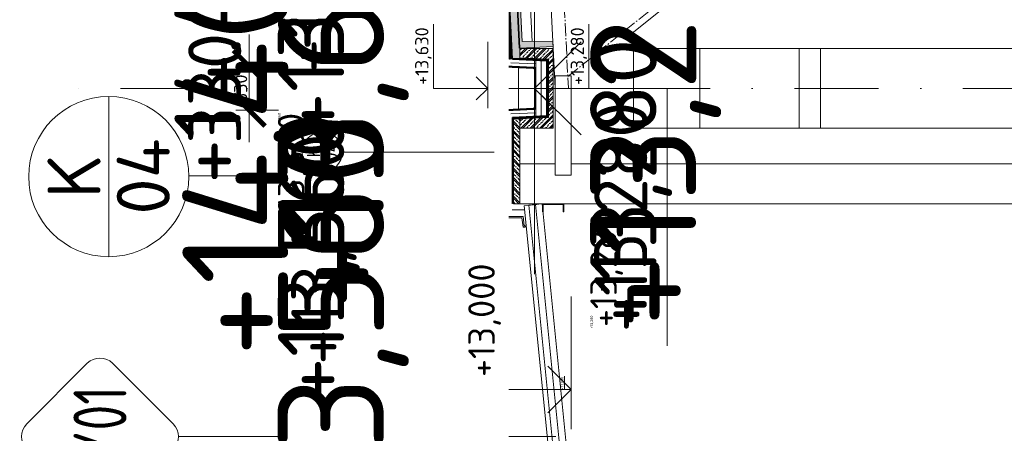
# Model space of a CAD drawing. Header units: millimetres. Extents: x -15830 to 4680139, y -28864 to 2281735.
# Tile 77 of 256: x 115737 to 123160, y 118983 to 122101. Entities that reach past the tile are written whole.
import ezdxf
from ezdxf import colors
from ezdxf.entities.mleader import LeaderData, LeaderLine
from ezdxf.enums import TextEntityAlignment as Align
from ezdxf.math import Vec2, Vec3

# ---------------------------------------------------------------- set-up
doc = ezdxf.new("R2010")
doc.units = ezdxf.units.MM
for name, pattern in [('AM_DIN_G_W050', [13.75, 9.75, -1.5, 1, -1.5]), ('CARKOVANA', [5, 3, -2]), ('CENTERX2', [101.6, 63.5, -12.7, 12.7, -12.7]), ('DASHDOT', [25.4, 12.7, -6.35, 0, -6.35])]:
    doc.linetypes.add(name, pattern=pattern)
for name, color, linetype in [('0 @ 1', 7, 'Continuous'), ('0 @ 10', 7, 'Continuous'), ('0 @ 100', 7, 'Continuous'), ('0 @ 200', 7, 'Continuous'), ('0 @ 250 (1)', 7, 'Continuous'), ('0 @ 250 (2)', 7, 'Continuous'), ('0 @ 400', 7, 'Continuous'), ('NWT_UT_ZARIZENI', 4, 'Continuous')]:
    doc.layers.add(name, color=color, linetype=linetype)
for name, color, linetype, lineweight in [('A99_N_kce-pohl', 1, 'Continuous', 9), ('A99_N_kce-rez-sil', 6, 'Continuous', 18), ('A99_N_kce-rez-ten', 4, 'Continuous', 9), ('A99_N_koty-10-vysk', 160, 'Continuous', 9), ('A99_N_koty-200', 5, 'Continuous', 5), ('A99_N_koty-200 @ 200', 5, 'Continuous', 5), ('A99_N_koty-200 @ 50', 5, 'Continuous', 5), ('A99_N_koty-200-vysk', 6, 'Continuous', 9), ('A99_N_koty-50-vysk', 160, 'Continuous', 9), ('A99_N_koty-vysk', 160, 'Continuous', 5), ('A99_N_sraf', 252, 'Continuous', 0), ('A99_N_txt-popis-50', 240, 'Continuous', 9), ('A99_N_txt-popis-50 @ 200', 240, 'Continuous', 9), ('A99_N_txt-popis-50 @ 50', 240, 'Continuous', 9), ('A99_N_znaceni 200', 5, 'Continuous', 5), ('A99_N_znaceni 50', 5, 'Continuous', 5), ('A99_S_kce-pohl', 7, 'Continuous', 5), ('A99_S_kce-rez-sil', 7, 'Continuous', 15), ('A99_S_kce-rez-ten', 7, 'Continuous', 9), ('A99_S_osy', 1, 'CENTERX2', 5), ('A99_S_sraf', 252, 'Continuous', 9)]:
    doc.layers.add(name, color=color, linetype=linetype, lineweight=lineweight)
doc.styles.add('A99_kota', font='isocpeur.ttf', dxfattribs={"height": 2})
doc.styles.add('A99_popis', font='isocpeur.ttf')
doc.linetypes.add('IZOLACE', pattern='A,0.00254,-2.54,[134,ltypeshp.shx,S=2.54,R=0,X=-2.54,Y=0],-5.08,[134,ltypeshp.shx,S=2.54,R=180,X=2.54,Y=0],-2.54', length=10.16254)
doc.dimstyles.new('A99_kota_200 new', dxfattribs={"dimscale": 200, "dimtxt": 2, "dimasz": 1.2, "dimexe": 0.5, "dimexo": 1.5, "dimgap": 0.3, "dimtad": 1, "dimdec": 0, "dimzin": 3, "dimdsep": 46, "dimtxsty": 'A99_kota', "dimblk": 'ARCHTICK', "dimcen": 2.5, "dimazin": 2, "dimtfac": 0.75, "dimtdec": 0, "dimtmove": 2, "dimatfit": 0, "dimfxl": 0, "dimtolj": 1, "dimtzin": 0, "dimlwd": 5, "dimlwe": 5, "dimarcsym": 0})

# ---------------------------------------------------------------- blocks, each defined once
blk = doc.blocks.new('*U29')
at = {"color": 0, "linetype": 'ByBlock', "lineweight": -2}
blk.add_line((-3, 0), (7, 0), dxfattribs=at)
for points in [[(0, 0), (0, 5), (0, 5), (9.999, 5)], [(-1.75, 1.75), (0, 0), (1.75, 1.75)]]:
    blk.add_lwpolyline(points, dxfattribs=at)
at = {"color": 0, "linetype": 'ByBlock', "lineweight": -2, "style": 'A99_kota'}
for tag, p in [('VYSKA', (9.499, 7.75)), ('POPIS', (9.499, 4.5))]:
    blk.add_attdef(tag, text='', height=2, dxfattribs=at).set_placement(p, align=Align.TOP_RIGHT)
blk = doc.blocks.new('*U44')
at = {"color": 0, "linetype": 'ByBlock', "lineweight": -2, "style": 'A99_kota'}
for tag, p in [('VYSKA', (9.2, 8.45)), ('POPIS', (9.2, 5.2))]:
    blk.add_attdef(tag, text='', height=2, dxfattribs=at).set_placement(p, align=Align.TOP_RIGHT)
blk = doc.blocks.new('*U776')
at = {"layer": 'A99_N_koty-200-vysk', "lineweight": 5}
ref = blk.add_blockref('*U44', (118493.8, 160034.1), dxfattribs=dict(at, xscale=200, yscale=200, zscale=200, rotation=90.00000000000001))
ref.add_attrib('VYSKA', '+14.400', dxfattribs={"layer": '0 @ 100', "color": 0, "linetype": 'ByBlock', "lineweight": -2, "height": 200, "rotation": 90, "style": 'A99_kota'}).set_placement((116843.8, 123038.3), align=Align.TOP_RIGHT)
ref = blk.add_blockref('*U44', (118493.8, 160034.1), dxfattribs=dict(at, xscale=200, yscale=200, zscale=200, rotation=90.00000000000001))
ref.add_attrib('VYSKA', '+14.400', dxfattribs={"layer": '0 @ 250 (1)', "color": 0, "linetype": 'ByBlock', "lineweight": -2, "height": 500, "rotation": 90, "style": 'A99_kota'}).set_placement((116903.8, 123038.3), align=Align.TOP_RIGHT)
ref = blk.add_blockref('*U44', (118493.8, 160034.1), dxfattribs=dict(at, xscale=200, yscale=200, zscale=200, rotation=90.00000000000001))
ref.add_attrib('VYSKA', '+14.400', dxfattribs={"layer": '0 @ 250 (2)', "color": 0, "linetype": 'ByBlock', "lineweight": -2, "height": 500, "rotation": 90, "style": 'A99_kota'}).set_placement((116903.8, 123038.3), align=Align.TOP_RIGHT)
ref = blk.add_blockref('*U44', (118493.8, 160034.1), dxfattribs=dict(at, xscale=200, yscale=200, zscale=200, rotation=90.00000000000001))
ref.add_attrib('VYSKA', '+14.400', dxfattribs={"layer": '0 @ 400', "color": 0, "linetype": 'ByBlock', "lineweight": -2, "height": 800, "rotation": 90, "style": 'A99_kota'}).set_placement((116963.8, 123038.3), align=Align.TOP_RIGHT)
blk = doc.blocks.new('*U28')
at = {"color": 0, "linetype": 'ByBlock', "lineweight": -2}
blk.add_line((-3, 0), (7, 0), dxfattribs=at)
for points in [[(0, 0), (0, 5), (0, 5), (9.7, 5)], [(-1.75, 1.75), (0, 0), (1.75, 1.75)]]:
    blk.add_lwpolyline(points, dxfattribs=at)
at = {"color": 0, "linetype": 'ByBlock', "lineweight": -2, "style": 'A99_kota'}
for tag, p in [('VYSKA', (9.2, 7.75)), ('POPIS', (9.2, 4.5))]:
    blk.add_attdef(tag, text='', height=2, dxfattribs=at).set_placement(p, align=Align.TOP_RIGHT)
blk = doc.blocks.new('*U843')
at = {"layer": 'A99_N_koty-200-vysk', "lineweight": 5}
ref = blk.add_blockref('*U28', (119264, 121583.3), dxfattribs=dict(at, xscale=200, yscale=200, zscale=200, rotation=90.00000000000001))
ref.add_attrib('VYSKA', '+13,630', dxfattribs={"layer": '0 @ 400', "color": 0, "linetype": 'ByBlock', "lineweight": -2, "height": 800, "rotation": 90, "style": 'A99_kota'}).set_placement((117684, 123383.3), align=Align.TOP_RIGHT)
ref = blk.add_blockref('*U28', (119264, 121583.3), dxfattribs=dict(at, xscale=200, yscale=200, zscale=200, rotation=90.00000000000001))
ref.add_attrib('VYSKA', '+13,630', dxfattribs={"layer": '0 @ 250 (1)', "color": 0, "linetype": 'ByBlock', "lineweight": -2, "height": 500, "rotation": 90, "style": 'A99_kota'}).set_placement((117684, 123383.3), align=Align.TOP_RIGHT)
ref = blk.add_blockref('*U28', (119264, 121583.3), dxfattribs=dict(at, xscale=200, yscale=200, zscale=200, rotation=90.00000000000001))
ref.add_attrib('VYSKA', '+13,630', dxfattribs={"layer": '0 @ 250 (2)', "color": 0, "linetype": 'ByBlock', "lineweight": -2, "height": 500, "rotation": 90, "style": 'A99_kota'}).set_placement((117684, 123383.3), align=Align.TOP_RIGHT)
ref = blk.add_blockref('*U28', (119264, 121583.3), dxfattribs=dict(at, xscale=200, yscale=200, zscale=200, rotation=90.00000000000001))
ref.add_attrib('VYSKA', '+13,630', dxfattribs={"layer": '0 @ 100', "color": 0, "linetype": 'ByBlock', "lineweight": -2, "height": 200, "rotation": 90, "style": 'A99_kota'}).set_placement((117684, 123383.3), align=Align.TOP_RIGHT)
ref = blk.add_blockref('*U28', (119264, 121583.3), dxfattribs=dict(at, xscale=200, yscale=200, zscale=200, rotation=90.00000000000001))
ref.add_attrib('VYSKA', '+13,630', dxfattribs={"layer": '0 @ 10', "color": 0, "linetype": 'ByBlock', "lineweight": -2, "height": 20, "rotation": 90, "style": 'A99_kota'}).set_placement((117684, 123383.3), align=Align.TOP_RIGHT)
ref = blk.add_blockref('*U28', (119264, 121583.3), dxfattribs=dict(at, xscale=200, yscale=200, zscale=200, rotation=90.00000000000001))
ref.add_attrib('VYSKA', '+13,630', dxfattribs={"layer": '0 @ 1', "color": 0, "linetype": 'ByBlock', "lineweight": -2, "height": 2, "rotation": 90, "style": 'A99_kota'}).set_placement((117684, 123383.3), align=Align.TOP_RIGHT)
ref = blk.add_blockref('*U28', (119264, 121583.3), dxfattribs=dict(at, xscale=200, yscale=200, zscale=200, rotation=90.00000000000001))
ref.add_attrib('VYSKA', '+13,630', dxfattribs={"layer": '0 @ 200', "color": 0, "linetype": 'ByBlock', "lineweight": -2, "height": 400, "rotation": 90, "style": 'A99_kota'}).set_placement((117714, 123423.3), align=Align.TOP_RIGHT)
blk = doc.blocks.new('*U49')
at = {"color": 0, "linetype": 'ByBlock', "lineweight": -2}
blk.add_line((-3, 0), (7, 0), dxfattribs=at)
for points in [[(0, 0), (0, 5), (0, 5), (9.7, 5)], [(-1.75, 1.75), (0, 0), (1.75, 1.75)]]:
    blk.add_lwpolyline(points, dxfattribs=at)
at = {"color": 0, "linetype": 'ByBlock', "lineweight": -2, "style": 'A99_kota'}
for tag, p in [('VYSKA', (9.2, 7.75)), ('POPIS', (9.2, 4.5))]:
    blk.add_attdef(tag, text='', height=2, dxfattribs=at).set_placement(p, align=Align.TOP_RIGHT)
blk = doc.blocks.new('*U895')
at = {"layer": 'A99_N_koty-200-vysk', "lineweight": 5}
ref = blk.add_blockref('*U49', (119334, 119403.3), dxfattribs=dict(at, xscale=200, yscale=200, zscale=200, rotation=90.00000000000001))
ref.add_attrib('VYSKA', '+13,560', dxfattribs={"layer": '0 @ 100', "color": 0, "linetype": 'ByBlock', "lineweight": -2, "height": 200, "rotation": 90, "style": 'A99_kota'}).set_placement((117684, 121398.3), align=Align.TOP_RIGHT)
ref = blk.add_blockref('*U49', (119334, 119403.3), dxfattribs=dict(at, xscale=200, yscale=200, zscale=200, rotation=90.00000000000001))
ref.add_attrib('VYSKA', '+13,560', dxfattribs={"layer": '0 @ 10', "color": 0, "linetype": 'ByBlock', "lineweight": -2, "height": 20, "rotation": 90, "style": 'A99_kota'}).set_placement((117684, 121398.3), align=Align.TOP_RIGHT)
ref = blk.add_blockref('*U49', (119334, 119403.3), dxfattribs=dict(at, xscale=200, yscale=200, zscale=200, rotation=90.00000000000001))
ref.add_attrib('VYSKA', '+13,560', dxfattribs={"layer": '0 @ 1', "color": 0, "linetype": 'ByBlock', "lineweight": -2, "height": 2, "rotation": 90, "style": 'A99_kota'}).set_placement((117684, 121398.3), align=Align.TOP_RIGHT)
ref = blk.add_blockref('*U49', (119334, 119403.3), dxfattribs=dict(at, xscale=200, yscale=200, zscale=200, rotation=90.00000000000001))
ref.add_attrib('VYSKA', '+13,560', dxfattribs={"layer": '0 @ 400', "color": 0, "linetype": 'ByBlock', "lineweight": -2, "height": 800, "rotation": 90, "style": 'A99_kota'}).set_placement((117684, 121398.3), align=Align.TOP_RIGHT)
ref = blk.add_blockref('*U49', (119334, 119403.3), dxfattribs=dict(at, xscale=200, yscale=200, zscale=200, rotation=90.00000000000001))
ref.add_attrib('VYSKA', '+13,560', dxfattribs={"layer": '0 @ 250 (1)', "color": 0, "linetype": 'ByBlock', "lineweight": -2, "height": 500, "rotation": 90, "style": 'A99_kota'}).set_placement((117684, 121398.3), align=Align.TOP_RIGHT)
ref = blk.add_blockref('*U49', (119334, 119403.3), dxfattribs=dict(at, xscale=200, yscale=200, zscale=200, rotation=90.00000000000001))
ref.add_attrib('VYSKA', '+13,560', dxfattribs={"layer": '0 @ 250 (2)', "color": 0, "linetype": 'ByBlock', "lineweight": -2, "height": 500, "rotation": 90, "style": 'A99_kota'}).set_placement((117684, 121398.3), align=Align.TOP_RIGHT)
ref = blk.add_blockref('*U49', (119334, 119403.3), dxfattribs=dict(at, xscale=200, yscale=200, zscale=200, rotation=90.00000000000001))
ref.add_attrib('VYSKA', '+13,560', dxfattribs={"layer": '0 @ 200', "color": 0, "linetype": 'ByBlock', "lineweight": -2, "height": 400, "rotation": 90, "style": 'A99_kota'}).set_placement((117784, 121243.3), align=Align.TOP_RIGHT)
blk = doc.blocks.new('*U25')
at = {"color": 0, "linetype": 'ByBlock'}
blk.add_line((-3.02, 0), (3.02, 0), dxfattribs=at)
blk.add_circle((0, 0), 3.02, dxfattribs=at)
at = {"color": 0, "linetype": 'ByBlock', "style": 'A99_popis'}
for tag, p in [('KATEGORIE', (0, 1.31)), ('PRVEK', (0, -1.298))]:
    blk.add_attdef(tag, text='', height=2, dxfattribs=at).set_placement(p, align=Align.MIDDLE_CENTER)
blk = doc.blocks.new('*U62')
at = {"color": 0}
for p, q in [((-0.721, 4.139), (-4.149, 0.711)), ((4.139, 0.711), (0.711, 4.139)), ((-4.149, -0.721), (-0.721, -4.149)), ((0.711, -4.149), (4.139, -0.721)), ((-0.005, -4.445), (-0.005, -25.786))]:
    blk.add_line(p, q, dxfattribs=at)
for centre, start, end in [((-0.005, 3.424), 45, 135), ((-3.433, -0.005), 135, 225), ((3.424, -0.005), 315, 45), ((-0.005, -3.433), 225, 315)]:
    blk.add_arc(centre, 1.012, start, end, dxfattribs=at)
at = {"color": 0, "linetype": 'ByBlock', "style": 'A99_popis', "width": 0.953108}
blk.add_attdef('SKLADBA', text='', height=3, rotation=0.0103, dxfattribs=at).set_placement((-2.863, -1.506), (2.855, -1.505), align=Align.FIT)
blk = doc.blocks.new('*U32')
at = {"color": 0, "linetype": 'ByBlock', "lineweight": -2}
blk.add_line((-3, 0), (7, 0), dxfattribs=at)
for points in [[(-1.75, -1.75), (0, 0), (1.75, -1.75)], [(0, 0), (0, -5), (0, -5), (9.7, -5)]]:
    blk.add_lwpolyline(points, dxfattribs=at)
at = {"color": 0, "linetype": 'ByBlock', "lineweight": -2, "style": 'A99_kota'}
for tag, p in [('VYSKA', (9.2, -2.25)), ('POPIS', (9.2, -5.5))]:
    blk.add_attdef(tag, text='', height=2, dxfattribs=at).set_placement(p, align=Align.TOP_RIGHT)
blk = doc.blocks.new('*U909')
at = {"layer": 'A99_N_koty-200-vysk', "lineweight": 5}
ref = blk.add_blockref('*U32', (119619, 121583.3), dxfattribs=dict(at, xscale=-200, yscale=200, zscale=200, rotation=90))
ref.add_attrib('VYSKA', '+13,280', dxfattribs={"layer": '0 @ 400', "color": 0, "linetype": 'ByBlock', "lineweight": -2, "height": 800, "rotation": 90, "style": 'A99_kota'}).set_placement((120039, 123263.3), align=Align.TOP_RIGHT)
ref = blk.add_blockref('*U32', (119619, 121583.3), dxfattribs=dict(at, xscale=-200, yscale=200, zscale=200, rotation=90))
ref.add_attrib('VYSKA', '+13,280', dxfattribs={"layer": '0 @ 200', "color": 0, "linetype": 'ByBlock', "lineweight": -2, "height": 400, "rotation": 90, "style": 'A99_kota'}).set_placement((120069, 121483.3), align=Align.TOP_RIGHT)
ref = blk.add_blockref('*U32', (119619, 121583.3), dxfattribs=dict(at, xscale=-200, yscale=200, zscale=200, rotation=90))
ref.add_attrib('VYSKA', '+13,280', dxfattribs={"layer": '0 @ 100', "color": 0, "linetype": 'ByBlock', "lineweight": -2, "height": 200, "rotation": 90, "style": 'A99_kota'}).set_placement((120039, 120653.3), align=Align.TOP_RIGHT)
ref = blk.add_blockref('*U32', (119619, 121583.3), dxfattribs=dict(at, xscale=-200, yscale=200, zscale=200, rotation=90))
ref.add_attrib('VYSKA', '+13,280', dxfattribs={"layer": '0 @ 1', "color": 0, "linetype": 'ByBlock', "lineweight": -2, "height": 2, "rotation": 90, "style": 'A99_kota'}).set_placement((120039, 119792), align=Align.TOP_RIGHT)
ref = blk.add_blockref('*U32', (119619, 121583.3), dxfattribs=dict(at, xscale=-200, yscale=200, zscale=200, rotation=90))
ref.add_attrib('VYSKA', '+13,280', dxfattribs={"layer": '0 @ 10', "color": 0, "linetype": 'ByBlock', "lineweight": -2, "height": 20, "rotation": 90, "style": 'A99_kota'}).set_placement((120039, 119870.3), align=Align.TOP_RIGHT)
ref = blk.add_blockref('*U32', (119619, 121583.3), dxfattribs=dict(at, xscale=-200, yscale=200, zscale=200, rotation=90))
ref.add_attrib('VYSKA', '+13,280', dxfattribs={"layer": '0 @ 250 (1)', "color": 0, "linetype": 'ByBlock', "lineweight": -2, "height": 500, "rotation": 90, "style": 'A99_kota'}).set_placement((120039, 121958.3), align=Align.TOP_RIGHT)
ref = blk.add_blockref('*U32', (119619, 121583.3), dxfattribs=dict(at, xscale=-200, yscale=200, zscale=200, rotation=90))
ref.add_attrib('VYSKA', '+13,280', dxfattribs={"layer": '0 @ 250 (2)', "color": 0, "linetype": 'ByBlock', "lineweight": -2, "height": 500, "rotation": 90, "style": 'A99_kota'}).set_placement((120039, 121958.3), align=Align.TOP_RIGHT)
blk = doc.blocks.new('_ArchTick')
at = {"color": 0, "linetype": 'ByBlock', "const_width": 0.15}
blk.add_lwpolyline([(-0.5, -0.5), (0.5, 0.5)], dxfattribs=at)
blk = doc.blocks.new('*D153')
at = {"layer": 'A99_N_koty-200', "color": 0, "linetype": 'Continuous', "lineweight": 5, "ltscale": 10, "transparency": 16777216}
for p, q in [((117467.9, 121748.2), (117467.9, 121988.2)), ((118267.9, 121748.2), (117367.9, 121748.2)), ((117467.9, 121418.3), (117467.9, 121748.2)), ((118267.9, 121418.3), (117367.9, 121418.3)), ((117467.9, 121418.3), (117467.9, 121178.3))]:
    blk.add_line(p, q, dxfattribs=at)
at = {"layer": 'Defpoints', "color": 0, "linetype": 'Continuous', "ltscale": 10, "transparency": 16777216}
for p in [(117467.9, 121748.2), (119293.5, 121748.2), (119293.4, 121418.3)]:
    blk.add_point(p, dxfattribs=at)
at = {"layer": 'A99_N_koty-200', "color": 0, "linetype": 'Continuous', "lineweight": 5, "ltscale": 10, "transparency": 16777216, "xscale": 240, "yscale": 240, "zscale": 240}
for p, rotation in [((117467.9, 121748.2), 270), ((117467.9, 121418.3), 90)]:
    blk.add_blockref('_ArchTick', p, dxfattribs=dict(at, rotation=rotation))
at = {"layer": 'A99_N_koty-200', "color": 0, "linetype": 'Continuous', "lineweight": 0, "ltscale": 10, "transparency": 16777216, "insert": (117207.9, 121583.3), "char_height": 400, "attachment_point": 5, "rotation": 90, "style": 'A99_kota'}
blk.add_mtext('\\A1;330', dxfattribs=at)
blk = doc.blocks.new('*D154')
at = {"layer": 'A99_N_koty-200', "color": 0, "linetype": 'Continuous', "lineweight": 5, "ltscale": 10, "transparency": 16777216}
for p, q in [((117667.9, 121748.2), (117442.9, 121748.2)), ((117467.9, 121418.3), (117467.9, 121748.2)), ((117667.9, 121418.3), (117442.9, 121418.3))]:
    blk.add_line(p, q, dxfattribs=at)
at = {"layer": 'Defpoints', "color": 0, "linetype": 'Continuous', "ltscale": 10, "transparency": 16777216}
for p in [(117467.9, 121748.2), (119293.5, 121748.2), (119293.4, 121418.3)]:
    blk.add_point(p, dxfattribs=at)
at = {"layer": 'A99_N_koty-200', "color": 0, "linetype": 'Continuous', "lineweight": 5, "ltscale": 10, "transparency": 16777216, "xscale": 60, "yscale": 60, "zscale": 60}
for p, rotation in [((117467.9, 121748.2), 90), ((117467.9, 121418.3), 270)]:
    blk.add_blockref('_ArchTick', p, dxfattribs=dict(at, rotation=rotation))
at = {"layer": 'A99_N_koty-200', "color": 0, "linetype": 'Continuous', "lineweight": 0, "ltscale": 10, "transparency": 16777216, "insert": (117402.9, 121583.3), "char_height": 100, "attachment_point": 5, "rotation": 90, "style": 'A99_kota'}
blk.add_mtext('\\A1;330', dxfattribs=at)
blk = doc.blocks.new('*U34')
at = {"color": 0, "linetype": 'ByBlock', "lineweight": -2}
blk.add_line((-3, 0), (7, 0), dxfattribs=at)
for points in [[(0, 0), (0, 8.2), (0, 8.2), (9.7, 8.2)], [(-1.75, 1.75), (0, 0), (1.75, 1.75)]]:
    blk.add_lwpolyline(points, dxfattribs=at)
at = {"color": 0, "linetype": 'ByBlock', "lineweight": -2, "style": 'A99_kota'}
for tag, p in [('VYSKA', (9.2, 10.95)), ('POPIS', (9.2, 7.7))]:
    blk.add_attdef(tag, text='', height=2, dxfattribs=at).set_placement(p, align=Align.TOP_RIGHT)
blk = doc.blocks.new('*U46')
at = {"color": 0, "linetype": 'ByBlock', "lineweight": -2}
blk.add_line((-3, 0), (7, 0), dxfattribs=at)
for points in [[(-1.75, -1.75), (0, 0), (1.75, -1.75)], [(0, 0), (0, -8.2), (0, -8.2), (9.7, -8.2)]]:
    blk.add_lwpolyline(points, dxfattribs=at)
at = {"color": 0, "linetype": 'ByBlock', "lineweight": -2, "style": 'A99_kota'}
for tag, p in [('VYSKA', (9.2, -5.45)), ('POPIS', (9.2, -8.7))]:
    blk.add_attdef(tag, text='', height=2, dxfattribs=at).set_placement(p, align=Align.TOP_RIGHT)
blk = doc.blocks.new('*U910')
at = {"layer": 'A99_N_koty-200 @ 200', "linetype": 'Continuous', "lineweight": 0, "ltscale": 10}
dim = blk.add_linear_dim(base=(117467.9, 121748.2), p1=(119293.4, 121418.3), p2=(119293.5, 121748.2), angle=90, dimstyle='A99_kota_200 new', override={"dimscale": 200, "dimtix": 1, "dimtofl": 1, "dimtmove": 2, "dimatfit": 0}, dxfattribs=at)
dim.commit()
dim.dimension.update_dxf_attribs({"geometry": '*D153', "text_midpoint": (117207.9, 121583.3)})
at = {"layer": 'A99_N_koty-200 @ 50', "linetype": 'Continuous', "lineweight": 0, "ltscale": 10}
dim = blk.add_linear_dim(base=(117467.9, 121748.2), p1=(119293.4, 121418.3), p2=(119293.5, 121748.2), angle=90, dimstyle='A99_kota_200 new', override={"dimscale": 50, "dimtix": 1, "dimtofl": 1, "dimtmove": 2, "dimatfit": 0}, dxfattribs=at)
dim.commit()
dim.dimension.update_dxf_attribs({"geometry": '*D154', "text_midpoint": (117402.9, 121583.3)})
blk = doc.blocks.new('*U926')
at = {"layer": 'A99_N_txt-popis-50 @ 50', "lineweight": 9}
ml = blk.add_multileader_mtext('Standard', dxfattribs=at)
ml.set_content('\\A1;{\\C256;odvodňovací systém \\Pbude součásti \\Pdodávky opláštění}', color=1, style='A99_popis')
ml.set_leader_properties(color=256, linetype='ByLayer', lineweight=-1)
ml.build(insert=Vec2(0, 0))
ml.multileader.update_dxf_attribs({"dogleg_length": 1, "arrow_head_size": 75, "scale": 50})
ctx = ml.context
ctx.base_point, ctx.scale, ctx.char_height, ctx.arrow_head_size, ctx.landing_gap_size, ctx.plane_origin, ctx.plane_x_axis, ctx.plane_y_axis = Vec3(118618.1, 91672), 50, 100, 75, 62.5, Vec3(122104.1, 85760.8), Vec3(0, 1), Vec3(-1, 0)
notes = []
notes.append((ctx, [(1, (1, 1, 0), (118618.1, 93153.3), (0, -1), 146.2, [(0, [(119864.3, 93153.3)], 0, [])])]))
ctx.mtext.insert, ctx.mtext.text_direction, ctx.mtext.rotation, ctx.mtext.width, ctx.mtext.defined_height, ctx.mtext.flow_direction = Vec3(118553.1, 91734.5), Vec3(0, 1), 1.570796, 1255, 15.9, 5
ctx.mtext.has_bg_fill, ctx.mtext.bg_color, ctx.mtext.bg_scale_factor, ctx.mtext.bg_transparency, ctx.mtext.use_window_bg_color = 1, -1073741824, 1, 0, 1
for ctx, leaders in notes:
    for number, flags, end, landing, length, lines in leaders:
        leader = LeaderData()
        leader.index, (leader.has_last_leader_line, leader.has_dogleg_vector, leader.attachment_direction) = number, flags
        leader.last_leader_point, leader.dogleg_vector, leader.dogleg_length = Vec3(end), Vec3(landing), length
        for number, points, colour, breaks in lines:
            line = LeaderLine()
            line.index, line.vertices, line.color, line.breaks = number, Vec3.list(points), colors.encode_raw_color(colour), breaks
            leader.lines.append(line)
        ctx.leaders.append(leader)
at = {"layer": 'A99_N_txt-popis-50 @ 200', "lineweight": 9}
ml = blk.add_multileader_mtext('Standard', dxfattribs=at)
ml.set_content('\\A1;{\\C256;odvodňovací systém \\Pbude součásti \\Pdodávky opláštění}', color=1, style='A99_popis')
ml.set_leader_properties(color=256, linetype='ByLayer', lineweight=-1)
ml.build(insert=Vec2(0, 0))
ml.multileader.update_dxf_attribs({"dogleg_length": 1, "arrow_head_size": 300, "scale": 200})
ctx = ml.context
ctx.base_point, ctx.scale, ctx.char_height, ctx.arrow_head_size, ctx.landing_gap_size, ctx.plane_origin, ctx.plane_x_axis, ctx.plane_y_axis = Vec3(117949, 82248.3), 200, 400, 300, 250, Vec3(122104.1, 85760.8), Vec3(0, 1), Vec3(-1, 0)
notes = []
notes.append((ctx, [(1, (1, 1, 0), (117949, 92478.3), (0, -1), 4890, [(0, [(119864.3, 93153.3)], 0, [])])]))
ctx.mtext.insert, ctx.mtext.text_direction, ctx.mtext.rotation, ctx.mtext.width, ctx.mtext.defined_height, ctx.mtext.flow_direction = Vec3(117689, 82498.3), Vec3(0, 1), 1.570796, 5020, 63.5, 5
ctx.mtext.has_bg_fill, ctx.mtext.bg_color, ctx.mtext.bg_scale_factor, ctx.mtext.bg_transparency, ctx.mtext.use_window_bg_color = 1, -1073741824, 1, 0, 1
for ctx, leaders in notes:
    for number, flags, end, landing, length, lines in leaders:
        leader = LeaderData()
        leader.index, (leader.has_last_leader_line, leader.has_dogleg_vector, leader.attachment_direction) = number, flags
        leader.last_leader_point, leader.dogleg_vector, leader.dogleg_length = Vec3(end), Vec3(landing), length
        for number, points, colour, breaks in lines:
            line = LeaderLine()
            line.index, line.vertices, line.color, line.breaks = number, Vec3.list(points), colors.encode_raw_color(colour), breaks
            leader.lines.append(line)
        ctx.leaders.append(leader)

msp = doc.modelspace()

# ---------------------------------------------------------------- hatches: boundary and pattern name
at = {"layer": 'A99_N_sraf', "lineweight": 0, "transparency": 33554687}
h = msp.add_hatch(dxfattribs=at)
h.set_pattern_fill('ZELEZOBETON', color=256, scale=10, angle=90)
h.set_pattern_definition([(135, (-86071.05, 94283.25), (-35.355339, -35.355339), []), (135, (-86071.05, 94297.394), (-35.355339, -35.355339), []), (135, (-86071.05, 94325.68), (-49.497475, -21.213203), [20, -10, 0, -10])])
h.paths.add_polyline_path([(119508.95, 121353.252), (119458.95, 121353.252), (119458.95, 120713.252), (119508.95, 120713.252)])
at = {"layer": 'A99_S_sraf', "lineweight": 0, "transparency": 33554687}
h = msp.add_hatch(dxfattribs=at)
h.set_pattern_fill('ZELEZOBETON', color=256, scale=10)
h.set_pattern_definition([(45, (-86071.05, 94283.25), (-35.355339, 35.355339), []), (45, (-86056.91, 94283.25), (-35.355339, 35.355339), []), (45, (-86028.623, 94283.25), (-21.213203, 49.497475), [20, -10, 0, -10])])
h.paths.add_polyline_path([(119508.531, 121885.385), (119569.478, 121888.43), (119707.001, 121895.3), (119758.22, 121897.859), (119756.222, 121937.809), (119526.012, 121936.321), (119471.126, 123034.951), (119700.341, 123056.414), (119696.349, 123136.315), (119466.137, 123134.826), (119411.252, 124233.456), (119640.367, 124254.91), (119636.372, 124334.819), (119406.262, 124333.331), (119351.377, 125431.961), (119580.442, 125453.411), (119576.447, 125533.324), (119346.387, 125531.837), (119291.502, 126630.467), (119520.716, 126651.93), (119516.521, 126731.829), (119286.512, 126730.342), (119231.627, 127828.972), (119460.592, 127850.412), (119458.594, 127890.373), (118649.855, 127849.97), (118654.345, 127760.082), (119219.136, 127678.161)])
at = {"layer": 'A99_S_sraf', "linetype": 'Continuous', "lineweight": 0, "ltscale": 2, "transparency": 33554562}
h = msp.add_hatch(dxfattribs=at)
h.set_pattern_fill('BETON-LEHKY', color=256, scale=10)
h.set_pattern_definition([(137.86, (119497.84, 121899.01), (-26.83778, -29.6603), []), (92.86, (119482.357, 121943.362), (-29.6603, 26.83778), [5, -51.56854]), (137.86, (119482.108, 121948.356), (-26.83778, -29.6603), [5, -35]), (182.86, (119478.4, 121951.71), (-26.83778, -29.6603), [5, -51.56854]), (227.86, (119473.406, 121951.46), (29.6603, -26.83778), [5, -35]), (92.86, (119470.3, 121942.76), (-29.6603, 26.83778), [5, -51.56854]), (137.86, (119474.01, 121939.405), (-26.83778, -29.6603), [5, -35]), (182.86, (119479.002, 121939.655), (-26.83778, -29.6603), [5, -51.56854]), (227.86, (119482.357, 121943.362), (29.6603, -26.83778), [5, -35]), (137.86, (119465.08, 121955.62), (-26.83778, -29.6603), [10, -30])])
h.paths.add_polyline_path([(119452.598, 121802.491), (119159.71, 127665.18), (119214.642, 127667.924), (119507.529, 121805.235)])
at = {"layer": 'A99_S_sraf', "lineweight": 0, "transparency": 33554687}
h = msp.add_hatch(dxfattribs=at)
h.set_pattern_fill('ZELEZOBETON', color=256, scale=10)
h.set_pattern_definition([(45, (-169826.05, -449416.75), (-35.355339, 35.355339), []), (45, (-169811.91, -449416.75), (-35.355339, 35.355339), []), (45, (-169783.623, -449416.75), (-21.2132034, 49.4974747), [20, -10, 0, -10])])
h.paths.add_polyline_path([(119758.95, 121583.252), (119723.95, 121583.252), (119723.95, 121803.252), (119508.95, 121813.252), (119508.95, 121883.252), (119758.95, 121883.252)])
h.paths.add_polyline_path([(119758.95, 121283.252), (119508.95, 121283.252), (119508.95, 121353.252), (119723.95, 121363.252), (119723.95, 121583.252), (119758.95, 121583.252)])

# ---------------------------------------------------------------- linework, layer by layer
at = {"layer": 'A99_N_kce-pohl'}
for points in [[(118493.78, 120608.252), (118493.78, 127653.252)], [(119318.95, 120608.252), (118493.78, 120608.252)]]:
    msp.add_lwpolyline(points, dxfattribs=at)
at = {"layer": 'A99_N_kce-pohl', "lineweight": 5}
msp.add_lwpolyline([(119777.432, 118692.295), (119742.606, 118688.812), (119541.608, 120698.787), (119636.137, 120708.24)], dxfattribs=at)
at = {"layer": 'A99_N_kce-rez-sil', "color": 1, "linetype": 'Continuous', "lineweight": 5}
msp.add_lwpolyline([(119508.95, 121353.252), (119458.95, 121353.252), (119458.95, 120713.252), (119508.95, 120713.252)], close=True, dxfattribs=at)
at = {"layer": 'A99_N_kce-rez-sil'}
msp.add_lwpolyline([(119876.936, 118702.245), (119675.939, 120712.22), (119576.435, 120702.27), (119777.432, 118692.295), (119876.936, 118702.245)], dxfattribs=at)
at = {"layer": 'A99_N_kce-rez-ten', "linetype": 'CARKOVANA', "lineweight": 0, "ltscale": 15, "const_width": 5}
for points in [[(119621.45, 121583.252), (119621.45, 121723.509, 0.40066503), (119609.531, 121735.996), (119292.333, 121750.749, -0.38625393), (119266.145, 121776.847), (118980.856, 127487.438), (118881.311, 127618.552), (118662.302, 127650.328), (118481.45, 127730.882), (118481.45, 127840.752)], [(119626.45, 121583.252), (119626.45, 121723.509, 0.40066503), (119609.763, 121740.99), (119292.565, 121755.744, -0.38625393), (119271.139, 121777.097), (118985.772, 127489.231), (118884.056, 127623.206), (118663.705, 127655.177), (118486.45, 127734.129), (118486.45, 127840.752)], [(119621.45, 121583.252), (119621.45, 121442.995, -0.40066503), (119609.531, 121430.509), (119357.44, 121418.783, 0.40066503), (119326.45, 121386.319), (119326.45, 120628.252)], [(119626.45, 121583.252), (119626.45, 121442.995, -0.40066503), (119609.763, 121425.514), (119357.673, 121413.789, 0.40066503), (119331.45, 121386.319), (119331.45, 120628.252)]]:
    msp.add_lwpolyline(points, format="xyb", dxfattribs=at)
at = {"layer": 'A99_N_kce-rez-ten', "linetype": 'Continuous', "lineweight": 0, "ltscale": 0.5}
for points in [[(119618.95, 121583.252), (119618.95, 121723.509, 0.40066503), (119609.415, 121733.498), (119292.217, 121748.252, -0.38625393), (119263.648, 121776.722), (118978.397, 127486.542), (118879.939, 127616.225), (118661.601, 127647.904), (118478.95, 127729.259), (118478.95, 127840.752)], [(119623.95, 121583.252), (119623.95, 121723.509, 0.40066503), (119609.647, 121738.493), (119292.449, 121753.246, -0.38625393), (119268.642, 121776.972), (118983.314, 127488.334), (118882.683, 127620.879), (118663.004, 127652.753), (118483.95, 127732.506), (118483.95, 127840.752)], [(119628.95, 121583.252), (119628.95, 121723.509, 0.40066503), (119609.88, 121743.487), (119292.682, 121758.241, -0.38625393), (119273.636, 121777.221), (118988.231, 127490.127), (118885.428, 127625.533), (118664.406, 127657.602), (118488.95, 127735.752), (118488.95, 127840.752)], [(119618.95, 121583.252), (119618.95, 121442.995, -0.40066503), (119609.415, 121433.006), (119357.324, 121421.281, 0.40066503), (119323.95, 121386.319), (119323.95, 120628.252)], [(119623.95, 121583.252), (119623.95, 121442.995, -0.40066503), (119609.647, 121428.011), (119357.556, 121416.286, 0.40066503), (119328.95, 121386.319), (119328.95, 120628.252)], [(119628.95, 121583.252), (119628.95, 121442.995, -0.40066503), (119609.88, 121423.017), (119357.789, 121411.292, 0.40066503), (119333.95, 121386.319), (119333.95, 120628.252)]]:
    msp.add_lwpolyline(points, format="xyb", dxfattribs=at)
at = {"layer": 'A99_N_kce-rez-ten', "lineweight": 0}
msp.add_lwpolyline([(119355.329, 121745.316), (119062.852, 127599.79)], dxfattribs=at)
at = {"layer": 'A99_N_kce-rez-ten', "linetype": 'CARKOVANA', "lineweight": 0, "ltscale": 15, "const_width": 10}
for points in [[(119417.65, 122000.995), (119417.65, 122000.995), (119427.59, 121802.02)], [(119441.957, 121806.357), (119713.95, 121793.706), (119713.95, 121583.245)], [(119448.95, 121360.472), (119713.95, 121372.798), (119713.95, 121583.259)], [(119453.95, 121362.012), (119453.95, 120713.252)]]:
    msp.add_lwpolyline(points, dxfattribs=at)
at = {"layer": 'A99_N_kce-rez-ten', "linetype": 'Continuous', "lineweight": 0}
for points in [[(119412.656, 122000.745), (119422.572, 121802.253)], [(119451.714, 121800.898), (119708.95, 121788.934), (119708.95, 121583.245)], [(119498.95, 121738.636), (119498.95, 121427.868)], [(119451.714, 121365.606), (119708.95, 121377.571), (119708.95, 121583.259)], [(119452.178, 121355.617), (119718.95, 121368.025), (119718.95, 121583.259)], [(119647.872, 121364.719), (119718.95, 121368.025), (119449.242, 121355.48)], [(119448.95, 120713.252), (119448.95, 121363.252)]]:
    msp.add_lwpolyline(points, dxfattribs=at)
at = {"layer": 'A99_N_kce-rez-ten', "linetype": 'Continuous', "lineweight": 0, "ltscale": 0.5}
msp.add_lwpolyline([(119628.95, 121793.252), (119628.95, 121373.252)], dxfattribs=at)
at = {"layer": 'A99_N_sraf', "color": 1, "linetype": 'IZOLACE', "ltscale": 4}
for points in [[(119314.685, 121757.217), (119022.51, 127605.643)], [(119394.971, 121753.483), (119103.194, 127593.937)]]:
    msp.add_lwpolyline(points, dxfattribs=at)
at = {"layer": 'A99_N_sraf', "color": 1, "linetype": 'IZOLACE', "ltscale": 2}
for points in [[(119440.563, 121776.39), (119628.95, 121767.627)], [(119440.563, 121390.115), (119628.95, 121398.877)]]:
    msp.add_lwpolyline(points, dxfattribs=at)
at = {"layer": 'A99_N_sraf', "color": 1, "linetype": 'IZOLACE', "ltscale": 3.8}
msp.add_lwpolyline([(119668.95, 121378.252), (119668.95, 121790.752)], dxfattribs=at)
at = {"layer": 'A99_N_sraf', "color": 1, "linetype": 'IZOLACE', "lineweight": 0, "ltscale": 4}
for points in [[(119408.95, 120623.252), (119408.95, 121403.252)], [(119538.95, 120668.252), (119448.95, 120668.252)]]:
    msp.add_lwpolyline(points, dxfattribs=at)
at = {"layer": 'A99_N_sraf', "color": 1, "linetype": 'IZOLACE', "lineweight": 0, "ltscale": 3}
msp.add_lwpolyline([(119827.184, 118697.27), (119626.187, 120707.245)], dxfattribs=at)
at = {"layer": 'A99_N_znaceni 200', "lineweight": 5}
msp.add_lwpolyline([(117012.913, 120923.252), (119318.95, 120923.252)], dxfattribs=at)
at = {"layer": 'A99_S_kce-pohl'}
for p, q in [((125113.95, 121883.252), (120863.95, 121883.252)), ((120863.95, 121283.252), (125113.95, 121283.252))]:
    msp.add_line(p, q, dxfattribs=at)
at = {"layer": 'A99_S_kce-pohl', "lineweight": 5}
for points in [[(119323.95, 130583.252), (119773.95, 121583.252)], [(121673.95, 123058.385), (120363.95, 122005.649)], [(120363.95, 121583.252), (120363.95, 122005.649)], [(120363.95, 121583.252), (119773.95, 121583.252)]]:
    msp.add_lwpolyline(points, dxfattribs=at)
at = {"layer": 'A99_S_kce-pohl', "color": 253, "linetype": 'AM_DIN_G_W050', "lineweight": 0, "ltscale": 10}
for points in [[(119423.826, 130588.246), (119873.826, 121588.246)], [(121873.95, 123283.252), (119869.611, 121672.535)]]:
    msp.add_lwpolyline(points, dxfattribs=at)
at = {"layer": 'A99_S_kce-pohl', "lineweight": 5}
msp.add_lwpolyline([(119773.95, 121678.252), (119893.95, 121678.252), (119893.95, 120928.252), (119773.95, 120928.252)], close=True, dxfattribs=at)
at = {"layer": 'A99_S_kce-rez-sil', "color": 7, "linetype": 'Continuous', "lineweight": 13}
for p, q in [((119508.95, 121013.252), (119773.95, 121013.252)), ((119893.95, 121013.252), (132893.95, 121013.252)), ((119458.95, 120713.252), (132893.95, 120713.252))]:
    msp.add_line(p, q, dxfattribs=at)
at = {"layer": 'A99_S_kce-rez-sil', "lineweight": 13}
for points in [[(119758.95, 121283.252), (119758.95, 121883.252), (119758.22, 121897.859), (119756.224, 121937.809), (119526.012, 121936.321), (119471.126, 123034.951), (119700.341, 123056.414), (119698.345, 123096.364), (119698.345, 123096.364)], [(119758.95, 121283.252), (119508.95, 121283.252), (119508.95, 121013.252)]]:
    msp.add_lwpolyline(points, dxfattribs=at)
at = {"layer": 'A99_S_kce-rez-sil', "lineweight": 20}
for points in [[(120863.95, 121883.252), (120863.95, 121283.252), (120363.95, 121283.252), (120363.95, 121883.252)], [(121613.95, 121883.252), (121613.95, 121283.252), (121773.95, 121283.252), (121773.95, 121883.252)]]:
    msp.add_lwpolyline(points, close=True, dxfattribs=at)
at = {"layer": 'A99_S_kce-rez-sil', "color": 1, "linetype": 'Continuous', "lineweight": 5}
for points in [[(119545.707, 120554.237), (119547.266, 120537.699), (119533.98, 120536.649), (119523.95, 120608.252), (119306.45, 120608.252), (119318.95, 121445.752), (119403.95, 121445.752), (119403.95, 121440.752), (119373.95, 121440.752)], [(119541.45, 120543.252), (119533.95, 120618.252), (119313.95, 120618.252), (119313.95, 120718.252)]]:
    msp.add_lwpolyline(points, dxfattribs=at)
msp.add_lwpolyline([(119363.95, 120628.252), (119343.95, 120628.252), (119343.95, 121403.252), (119363.95, 121403.252)], close=True, dxfattribs=at)
at = {"layer": 'A99_S_kce-rez-sil', "linetype": 'Continuous', "lineweight": 5}
msp.add_lwpolyline([(119838.95, 120713.252), (119458.95, 120713.252), (119458.95, 121353.252)], dxfattribs=at)
at = {"layer": 'A99_S_kce-rez-sil', "linetype": 'Continuous', "lineweight": 13}
msp.add_lwpolyline([(119678.95, 120653.252), (119678.95, 120713.252), (119838.95, 120713.252), (119838.95, 120653.252), (119833.95, 120653.252), (119833.95, 120708.252), (119683.95, 120708.252), (119683.95, 120653.252), (119678.95, 120653.252)], dxfattribs=at)
at = {"layer": 'A99_S_kce-rez-ten', "linetype": 'CARKOVANA', "lineweight": 0, "ltscale": 15}
for points, const_width in [([(119442.61, 121801.992), (119149.078, 127678.218), (118658.95, 127749.403)], 20), ([(119506.034, 121885.26), (119216.596, 127678.024)], 5)]:
    msp.add_lwpolyline(points, dxfattribs=dict(at, const_width=const_width))
at = {"layer": 'A99_S_kce-rez-ten', "lineweight": 0}
for points in [[(119508.531, 121885.385), (119219.136, 127678.161), (118652.88, 127760.295)], [(119452.598, 121802.491), (119158.624, 127686.927), (118658.95, 127759.423)], [(119432.623, 121801.493), (119139.469, 127669.496), (118658.95, 127739.213)], [(119503.538, 121885.136), (119214.322, 127673.805)], [(119508.95, 121283.252), (119508.95, 121353.252), (119508.95, 121353.252), (119723.95, 121363.252), (119723.95, 121583.252)]]:
    msp.add_lwpolyline(points, dxfattribs=at)
for points in [[(119758.22, 121897.859), (119508.531, 121885.385), (119448.657, 123083.89), (119698.345, 123096.364), (119700.341, 123056.414), (119471.126, 123034.951), (119526.012, 121936.321), (119756.224, 121937.809)], [(119508.95, 121283.252), (119758.95, 121283.252), (119758.95, 121883.252), (119508.95, 121883.252), (119508.95, 121813.252), (119723.95, 121803.252), (119723.95, 121363.252), (119508.95, 121353.252)]]:
    msp.add_lwpolyline(points, close=True, dxfattribs=at)
at = {"layer": 'A99_S_kce-rez-ten', "lineweight": 5}
msp.add_lwpolyline([(119601.081, 121936.806), (119545.87, 123041.95)], dxfattribs=at)
at = {"layer": 'A99_S_osy', "linetype": 'DASHDOT', "lineweight": 5, "ltscale": 50}
msp.add_lwpolyline([(136183.768, 121583.252), (116163.768, 121583.252)], dxfattribs=at)

# ---------------------------------------------------------------- block references
at = {"layer": 'A99_N_koty-10-vysk', "lineweight": 5, "xscale": 10, "yscale": 10, "zscale": 10, "rotation": 90.00000000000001}
msp.add_blockref('*U29', (119893.95, 119313.252), dxfattribs=at).add_auto_attribs({'VYSKA': '+13,000'})
at = {"layer": 'A99_N_koty-200'}
msp.add_blockref('*U910', (0, 0), dxfattribs=at)
at = {"layer": 'A99_N_koty-vysk', "lineweight": 5, "xscale": 100, "yscale": 100, "zscale": 100, "rotation": 90.00000000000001}
msp.add_blockref('*U29', (119893.95, 119313.252), dxfattribs=at).add_auto_attribs({'VYSKA': '+13,000'})
at = {"layer": 'A99_N_znaceni 200', "xscale": 200, "yscale": 200, "zscale": 200, "rotation": 90.00000000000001}
msp.add_blockref('*U25', (116408.95, 120918.252), dxfattribs=at).add_auto_attribs({'KATEGORIE': 'K', 'PRVEK': '04'})
at = {"layer": 'A99_N_znaceni 200', "lineweight": 5}
ref = msp.add_blockref('*U62', (116341.689, 118958.864), dxfattribs=dict(at, xscale=133.3, yscale=133.3, zscale=133.3, rotation=89.99999999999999))
ref.add_attrib('SKLADBA', 'S/01', dxfattribs={"layer": '0', "color": 0, "linetype": 'ByBlock', "height": 400, "rotation": 90.0102636, "style": 'A99_popis', "width": 0.705829}).set_placement((116542.41, 118577.173), (116542.273, 119339.468), align=Align.FIT)
at = {"layer": 'NWT_UT_ZARIZENI'}
for name in ['*U776', '*U843', '*U909', '*U895']:
    msp.add_blockref(name, (0, 0), dxfattribs=at)

# ---------------------------------------------------------------- next in the draw order: block references
at = {"layer": 'A99_N_txt-popis-50'}
msp.add_blockref('*U926', (0, 0), dxfattribs=at)

# ---------------------------------------------------------------- next in the draw order: linework, layer by layer
at = {"layer": 'A99_N_kce-rez-ten', "linetype": 'Continuous', "lineweight": 0}
msp.add_lwpolyline([(119452.178, 121810.887), (119718.95, 121798.479), (119718.95, 121583.245)], dxfattribs=at)
at = {"layer": 'A99_N_znaceni 50'}
msp.add_lwpolyline([(118168.95, 121103.252), (119313.838, 121103.254)], dxfattribs=at)

# ---------------------------------------------------------------- next in the draw order: block references
at = {"layer": 'A99_N_koty-50-vysk', "lineweight": 5, "xscale": 50, "yscale": 50, "zscale": 50, "rotation": 90.00000000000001}
for name, p, values in [('*U34', (119266.45, 121583.252), {'VYSKA': '+13,630'}), ('*U46', (119618.95, 121583.252), {'VYSKA': '+13,280'})]:
    msp.add_blockref(name, p, dxfattribs=at).add_auto_attribs(values)
at = {"layer": 'A99_N_znaceni 50', "xscale": 50, "yscale": 50, "zscale": 50, "rotation": 90.00000000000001}
msp.add_blockref('*U25', (118017.954, 121103.252), dxfattribs=at).add_auto_attribs({'KATEGORIE': 'K', 'PRVEK': '04'})

doc.saveas('drawing.dxf')
